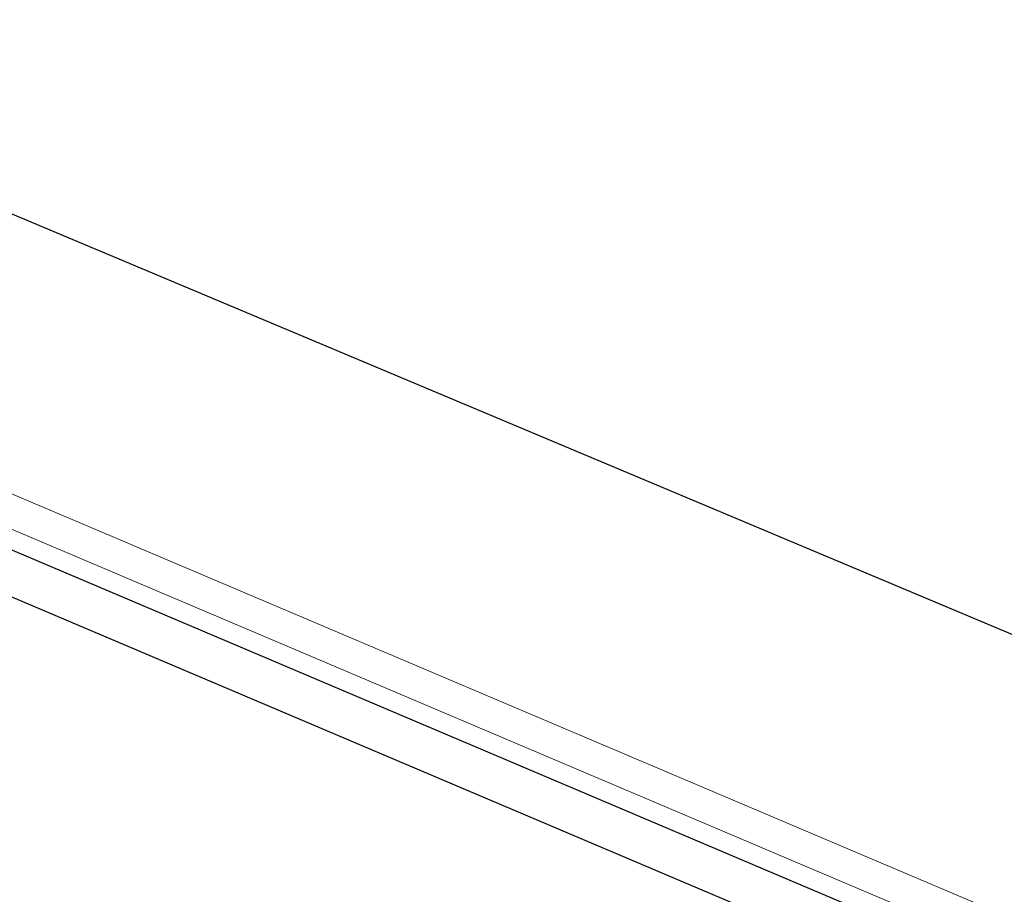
# Model space of a CAD drawing. Header units: metres. Extents: x 63115 to 703450, y -261936 to -53969.
# Tile 35 of 256: x 158503 to 158684, y -143574 to -143413. Entities that reach past the tile are written whole.
import ezdxf

# ---------------------------------------------------------------- set-up
doc = ezdxf.new("R2010")
doc.units = ezdxf.units.M
doc.layers.add('_01Hulplijnen', color=6, linetype='Continuous', plot=False)
for name, color, linetype in [('_02Binnenwanden', 2, 'Continuous'), ('_03-PROJECTION', 1, 'Continuous'), ('LAYER98', 7, 'Continuous')]:
    doc.layers.add(name, color=color, linetype=linetype)

# ---------------------------------------------------------------- blocks, each defined once
blk = doc.blocks.new('ruit_950x8')
at = {"layer": '_01Hulplijnen'}
blk.add_lwpolyline([(0, 0), (950, 0), (950, 8), (0, 8)], close=True, dxfattribs=at)
blk = doc.blocks.new('*U165')
at = {"layer": 'LAYER98', "color": 2, "linetype": 'Continuous', "lineweight": 9}
for points in [[(903.69, 12.5), (82.85, 12.5)], [(903.69, 12.5), (82.85, 12.5)], [(903.69, 6.5), (82.85, 6.5)]]:
    blk.add_lwpolyline(points, dxfattribs=at)
blk = doc.blocks.new('pui_02')
at = {"layer": '_01Hulplijnen'}
blk.add_lwpolyline([(-3683.24, -2153.99), (-2813.27, -2519.63), (-1888.23, -2684.24), (-1593.73, -2716.68), (0, -2821.9)], dxfattribs=at)
at = {"layer": '_03-PROJECTION', "xscale": -1, "rotation": 337}
for name, p in [('*U165', (-2815.71, -2587.15)), ('ruit_950x8', (-2834.06, -2584.79))]:
    blk.add_blockref(name, p, dxfattribs=at)

msp = doc.modelspace()

# ---------------------------------------------------------------- block references
at = {"layer": '_02Binnenwanden'}
msp.add_blockref('pui_02', (162099.37, -141258.61), dxfattribs=at)

doc.saveas('drawing.dxf')
